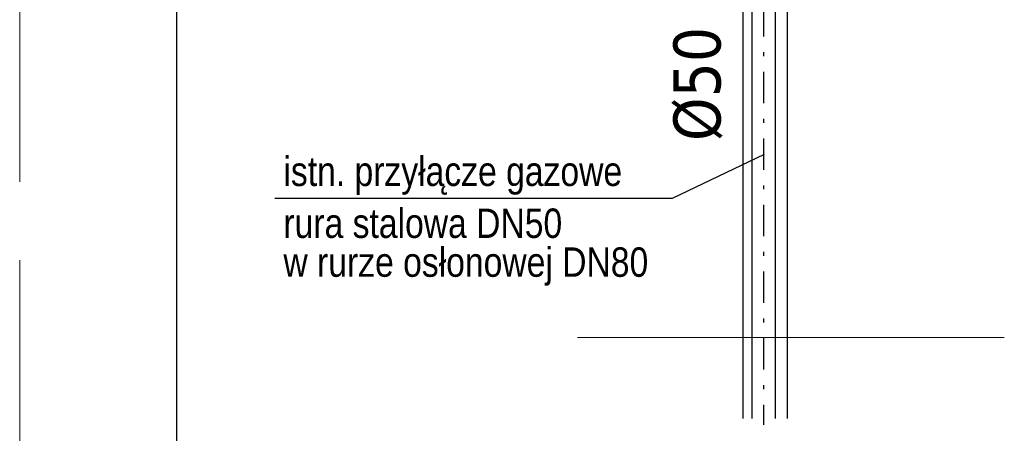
# Model space of a CAD drawing. Extents: x 33706 to 249013, y -74890 to 17912.
# Tile 139 of 175: x 122994 to 124250, y -25479 to -24951. Entities that reach past the tile are written whole.
import ezdxf
from ezdxf.lldxf.tags import DXFTag

# ---------------------------------------------------------------- set-up
doc = ezdxf.new("R2010")
doc.units = 0
doc.header["$MEASUREMENT"] = 0
doc.linetypes.add('DASHDOT', pattern=[8.5, 4, -2, 0.5, -2])
doc.linetypes.add('Przekrojowa', pattern=[600, 500, -100])
doc.layers.add('gaz', color=1, linetype='Continuous')
doc.layers.add('wymiary', color=2, linetype='Continuous')
doc.layers.add('WYMIARKI', color=250, linetype='Continuous', lineweight=13)
doc.layers.add('WYMIARY-I-OPISY', color=3, linetype='Continuous', lineweight=9)
doc.styles.get("Standard").update_dxf_attribs({"font": 'ARIALN.TTF'})
tags = doc.linetypes.add('HIDDEN', pattern=[0.375, 0.25, -0.125]).pattern_tags.tags
tags[6:7] = [DXFTag(74, 4), DXFTag(75, 0), DXFTag(340, '0'), DXFTag(46, 1.0), DXFTag(50, 0.0), DXFTag(44, 0.0), DXFTag(45, 0.0)]
tags[4:5] = [DXFTag(74, 4), DXFTag(75, 0), DXFTag(340, '0'), DXFTag(46, 1.0), DXFTag(50, 0.0), DXFTag(44, 0.0), DXFTag(45, 0.0)]

msp = doc.modelspace()

# ---------------------------------------------------------------- linework, layer by layer
at = {"color": 62, "linetype": 'Przekrojowa', "lineweight": 18}
msp.add_line((122993.5, -24058.2), (122993.5, -27028.2), dxfattribs=at)
at = {"linetype": 'Continuous'}
msp.add_line((123193.5, -24128.2), (123193.5, -26958.2), dxfattribs=at)
at = {"layer": 'gaz'}
for p, q in [((123927.4, -24668.2), (123927.4, -25460.2)), ((123957.4, -24668.2), (123957.4, -25460.2)), ((123916.1, -24859.3), (123916.1, -25460.2)), ((123972.7, -24859.3), (123972.7, -25460.2))]:
    msp.add_line(p, q, dxfattribs=at)
at = {"layer": 'wymiary', "linetype": 'DASHDOT', "ltscale": 10}
msp.add_line((123942.4, -24592.7), (123942.4, -25468.3), dxfattribs=at)
at = {"layer": 'wymiary'}
for p, q in [((123943.3, -25123.1), (123826.1, -25179.3)), ((123826.1, -25179.3), (123319.1, -25179.3))]:
    msp.add_line(p, q, dxfattribs=at)
at = {"layer": 'WYMIARY-I-OPISY', "linetype": 'HIDDEN', "ltscale": 10}
msp.add_line((124249.7, -25357.1), (123705.2, -25357.1), dxfattribs=at)

# ---------------------------------------------------------------- texts
at = {"layer": 'WYMIARKI', "insert": (123827.6, -25106.1), "char_height": 60, "width": 406, "attachment_point": 1, "rotation": 90}
msp.add_mtext('{\\fTahoma|b0|i0|c238|p8;%%c50}', dxfattribs=at)
at = {"layer": 'wymiary', "char_height": 37.5, "width": 1186.497, "attachment_point": 1}
for s, insert in [('{\\fArial Narrow|b0|i0|c238|p0;istn. przyłącze gazowe}', (123330, -25126)), ('{\\fArial Narrow|b0|i0|c238|p0;rura stalowa DN50}', (123330, -25192.3)), ('{\\fArial Narrow|b0|i0|c238|p0;w rurze osłonowej DN80}', (123330, -25241.9))]:
    msp.add_mtext(s, dxfattribs=dict(at, insert=insert))

doc.saveas('drawing.dxf')
